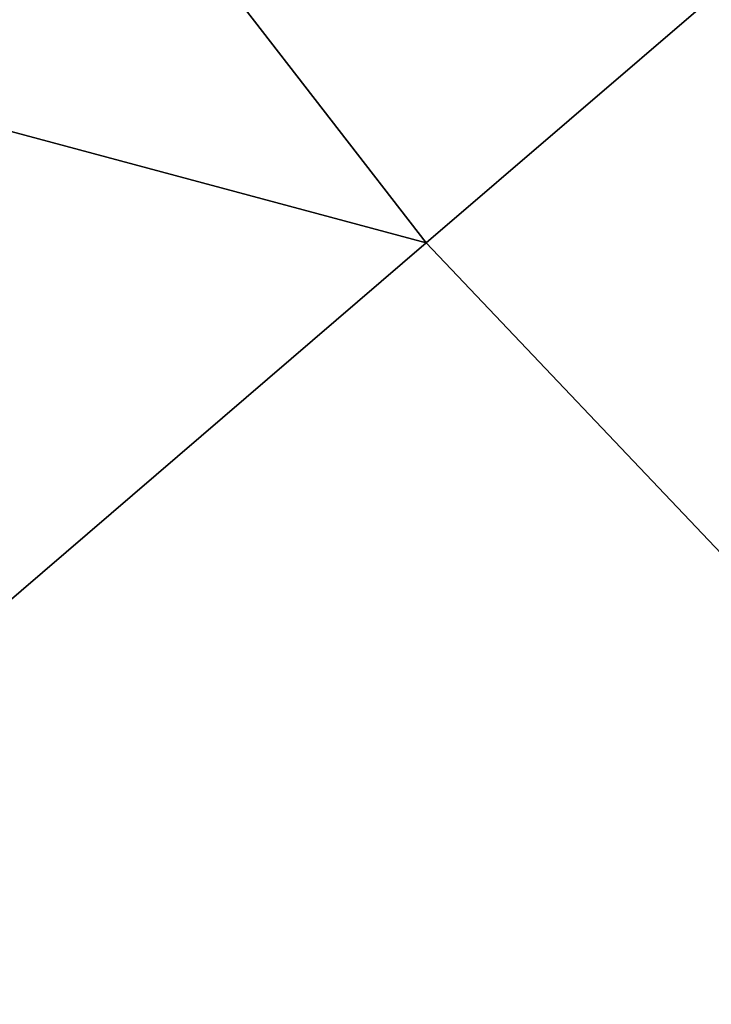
# Model space of a CAD drawing. Header units: millimetres. Extents: x -18 to 146, y -18 to 146.
# Tile 80 of 256: x 28.52836 to 28.53392, y 33.58812 to 33.59603. Entities that reach past the tile are written whole.
import ezdxf

# ---------------------------------------------------------------- set-up
doc = ezdxf.new("R2010")
doc.units = ezdxf.units.MM
doc.header["$LTSCALE"] = 25.4
doc.layers.get('0').update_dxf_attribs({"true_color": 0xff5454})

# ---------------------------------------------------------------- blocks, each defined once
blk = doc.blocks.new('CL-KEA-LED-30W-8770-8771.STL')
at = {"color": 250, "true_color": 0x313131}
mesh = blk.add_polyface(dxfattribs=at)
corners = [(25.6084423, 37.3706856, 34.8527946), (31.7582855, 36.3642311, 40.6424026), (28.5316296, 33.5942345, 34.8527946), (29.0987797, 39.8000298, 40.6424026)]
mesh.append_faces([[corners[k] for k in face] for face in [(0, 1, 2), (1, 0, 3)]], dxfattribs={"vtx0": -1, "color": 250})
mesh = blk.add_polyface(dxfattribs=at)
corners = [(22.5047836, 35.2104759, 28.7450504), (28.5316296, 33.5942345, 34.8527946), (25.6624413, 31.1311188, 28.7450504), (25.6084423, 37.3706856, 34.8527946)]
mesh.append_faces([[corners[k] for k in face] for face in [(0, 1, 2), (1, 0, 3)]], dxfattribs={"vtx0": -1, "color": 250})
mesh = blk.add_polyface(dxfattribs=at)
corners = [(31.7582855, 36.3642311, 40.6424026), (31.8218765, 30.1328964, 34.8527946), (28.5316296, 33.5942345, 34.8527946), (34.7517433, 33.2151146, 40.6424026)]
mesh.append_faces([[corners[k] for k in face] for face in [(0, 1, 2), (1, 0, 3)]], dxfattribs={"vtx0": -1, "color": 250})
mesh = blk.add_polyface(dxfattribs=at)
corners = [(25.6624413, 31.1311188, 28.7450504), (31.8218765, 30.1328964, 34.8527946), (29.2165985, 27.3921452, 28.7450504), (28.5316296, 33.5942345, 34.8527946)]
mesh.append_faces([[corners[k] for k in face] for face in [(0, 1, 2), (1, 0, 3)]], dxfattribs={"vtx0": -1, "color": 250})

msp = doc.modelspace()

# ---------------------------------------------------------------- block references
at = {"color": 0}
msp.add_blockref('CL-KEA-LED-30W-8770-8771.STL', (0, 0), dxfattribs=at)

doc.saveas('drawing.dxf')
